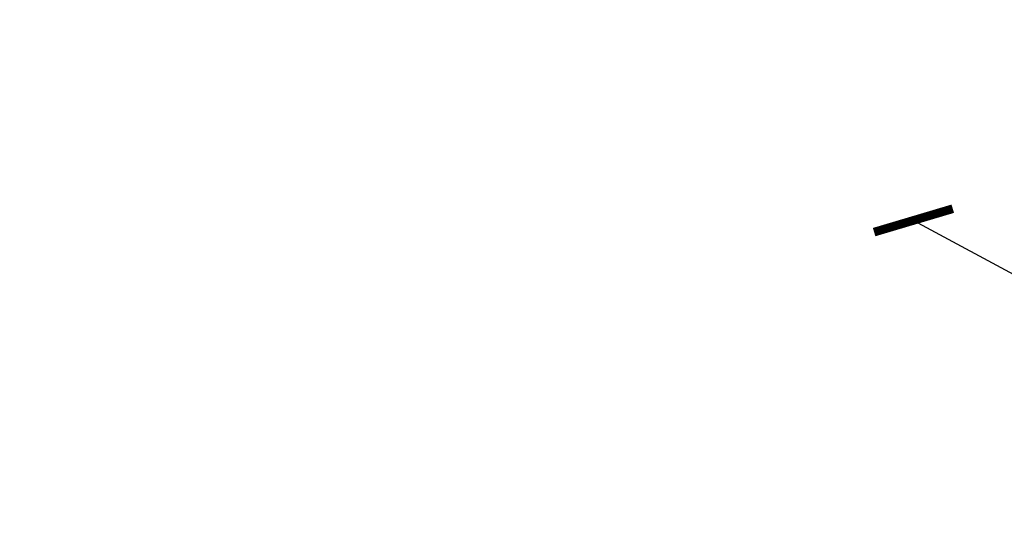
# Model space of a CAD drawing. Header units: metres. Extents: x 8431043 to 8456388, y 5766167 to 5771876.
# Tile 16 of 29: x 8433871 to 8433883, y 5770400 to 5770407. Entities that reach past the tile are written whole.
import ezdxf

# ---------------------------------------------------------------- set-up
doc = ezdxf.new("R2010")
doc.units = ezdxf.units.M
doc.layers.add('WYMIARY', color=253, linetype='Continuous', lineweight=13)
doc.styles.add('ISOCP', font='geniso.shx')
doc.styles.add('własny_500', font='isocp.shx', dxfattribs={"width": 0.9, "height": 1.2})
doc.dimstyles.new('kopia własny 500', dxfattribs={"dimtxt": 1.2, "dimasz": 0.8, "dimexe": 0.1795, "dimexo": 0.0625, "dimgap": 0.09, "dimtad": 3, "dimdec": 1, "dimzin": 0, "dimdsep": 46, "dimtxsty": 'własny_500', "dimblk": 'ARCHTICK', "dimcen": 0.09, "dimaunit": 2, "dimadec": 4, "dimazin": 0, "dimtfac": 1, "dimtdec": 1, "dimtofl": 0, "dimtmove": 2, "dimatfit": 3, "dimldrblk": 'ARCHTICK', "dimfxl": 1, "dimtolj": 1, "dimtzin": 0, "dimarcsym": 0})

# ---------------------------------------------------------------- blocks, each defined once
blk = doc.blocks.new('_ARCHTICK')
at = {"color": 0, "linetype": 'ByBlock', "const_width": 0.15}
blk.add_lwpolyline([(-0.5, -0.5), (0.5, 0.5)], dxfattribs=at)
blk = doc.blocks.new('*D74')
at = {"layer": 'Defpoints', "color": 0, "transparency": 16777216}
for p in [(8434749.827947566, 5771876.32), (8434750.942824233, 5771875.576372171), (8432377.70623936, 5768319.940000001)]:
    blk.add_point(p, dxfattribs=at)
at = {"layer": 'WYMIARY', "color": 0, "lineweight": -2, "transparency": 16777216}
blk.add_line((8432378.821116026, 5768319.19637217), (8434750.942824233, 5771875.576372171), dxfattribs=at)
at = {"layer": 'WYMIARY', "color": 0, "lineweight": -2, "transparency": 16777216, "xscale": 0.75, "yscale": 0.75, "zscale": 0.75}
for p, rotation in [((8434750.942824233, 5771875.576372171), 56.2965312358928), ((8432378.821116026, 5768319.19637217), 236.2965312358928)]:
    blk.add_blockref('_ARCHTICK', p, dxfattribs=dict(at, rotation=rotation))
at = {"layer": 'WYMIARY', "color": 0, "transparency": 16777216, "insert": (8433564.2870446, 5770097.783190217), "char_height": 1.25, "attachment_point": 5, "rotation": 56.2965312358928, "style": 'ISOCP'}
blk.add_mtext('\\A1;4274.9', dxfattribs=at)
blk = doc.blocks.new('*D77')
at = {"layer": 'Defpoints', "color": 0, "transparency": 16777216}
for p in [(8433883.475313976, 5770406.733999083), (8433890.418939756, 5770402.976306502), (8433889.078190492, 5770400.498812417)]:
    blk.add_point(p, dxfattribs=at)
at = {"layer": 'WYMIARY', "color": 0, "lineweight": -2, "transparency": 16777216}
blk.add_line((8433882.134564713, 5770404.256504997), (8433889.078190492, 5770400.498812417), dxfattribs=at)
at = {"layer": 'WYMIARY', "color": 0, "lineweight": -2, "transparency": 16777216, "xscale": 0.75, "yscale": 0.75, "zscale": 0.75}
for p, rotation in [((8433882.134564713, 5770404.256504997), 151.5790097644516), ((8433889.078190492, 5770400.498812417), 331.5790097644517)]:
    blk.add_blockref('_ARCHTICK', p, dxfattribs=dict(at, rotation=rotation))
at = {"layer": 'WYMIARY', "color": 0, "transparency": 16777216, "insert": (8433885.946679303, 5770403.006482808), "char_height": 1.25, "attachment_point": 5, "rotation": 331.5790097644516, "style": 'ISOCP'}
blk.add_mtext('\\A1;7.9', dxfattribs=at)

msp = doc.modelspace()

# ---------------------------------------------------------------- dimensions: what is measured, and where the dimension line sits
at = {"layer": 'WYMIARY', "color": 5}
for p1, p2, distance, picture, middle in [((8432377.706239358, 5768319.939999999), (8434749.827947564, 5771876.32), -1.3401240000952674, '*D74', (8433564.2870446, 5770097.783190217)), ((8433883.475313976, 5770406.733999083), (8433890.418939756, 5770402.976306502), -2.8170171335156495, '*D77', (8433885.946679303, 5770403.006482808))]:
    dim = msp.add_aligned_dim(p1=p1, p2=p2, distance=distance, dimstyle='kopia własny 500', override={"dimtxt": 1.25, "dimasz": 0.75, "dimtxsty": 'ISOCP', "dimse1": 1, "dimse2": 1, "dimtmove": 1}, dxfattribs=at)
    dim.commit()
    dim.dimension.update_dxf_attribs({"geometry": picture, "text_midpoint": middle})

doc.saveas('drawing.dxf')
